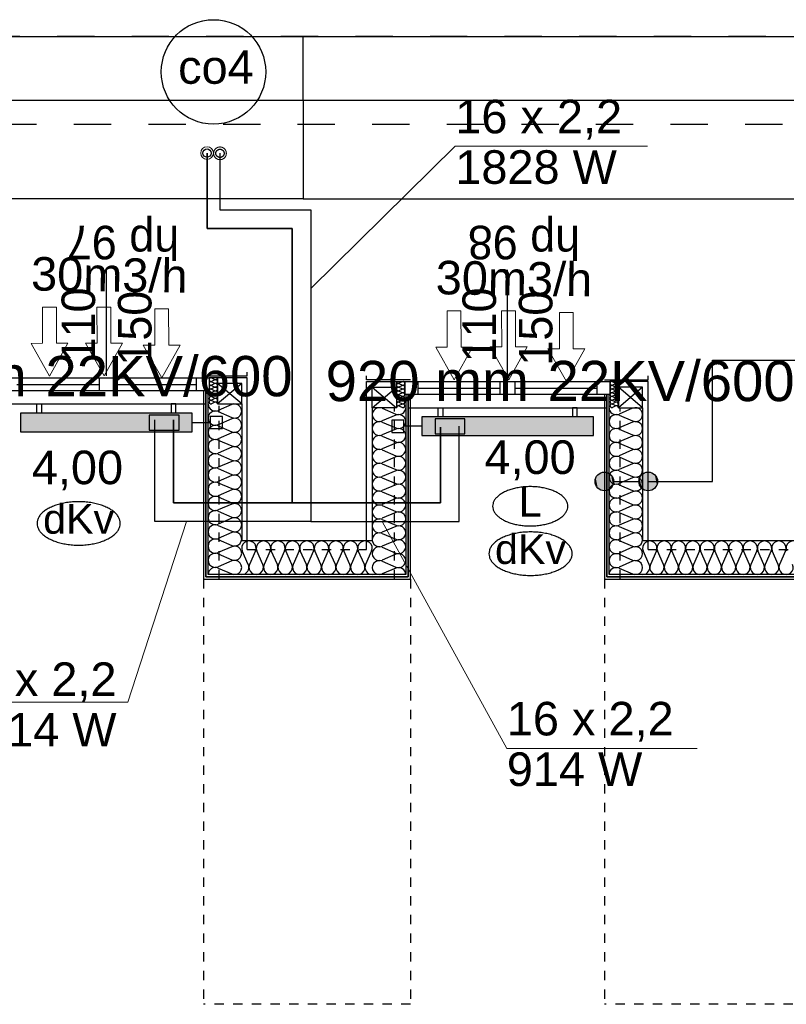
# Model space of a CAD drawing. Header units: millimetres. Extents: x 45180 to 119519, y 31297 to 302414.
# Tile 79 of 97: x 77530 to 81641, y 250430 to 255711. Entities that reach past the tile are written whole.
import ezdxf
from ezdxf.lldxf.tags import DXFTag

# ---------------------------------------------------------------- set-up
doc = ezdxf.new("R2010")
doc.units = ezdxf.units.MM
doc.header["$MEASUREMENT"] = 0
for name, pattern in [('Hidden Line', [100, 50, -50]), ('PHANTOM', [2.5, 1.25, -0.25, 0.25, -0.25, 0.25, -0.25]), ('Przerywana', [400, 200, -200])]:
    doc.linetypes.add(name, pattern=pattern)
doc.layers.get('0').update_dxf_attribs({"color": 252})
for name, color, linetype in [('#opisy', 7, 'Continuous'), ('#podkład', 252, 'Continuous'), ('IS_Armatura_podłączeniowa_grz._dolnozas.', 7, 'SOLID'), ('IS_Armatura_Therm', 7, 'SOLID'), ('IS_Grafika', 7, 'SOLID'), ('IS_Grzejniki_Plan_rzut', 7, 'SOLID'), ('IS_Opisy_działek_Therm', 7, 'SOLID'), ('IS_Text_Armatury_Therm', 7, 'Continuous'), ('IS_Text_Odbiornikow_Therm', 7, 'Continuous')]:
    doc.layers.add(name, color=color, linetype=linetype)
doc.layers.add('IS_Powrót', color=5, linetype='DASHDOT', lineweight=35)
doc.layers.add('IS_Zasilanie', color=1, linetype='SOLID', lineweight=30)
doc.styles.add('ARIAL', font='arial.ttf', dxfattribs={"width": 0.75})
doc.styles.add('GENERATED_STYLE_5', font='txt')
doc.styles.get("Standard").update_dxf_attribs({"font": 'arial.ttf', "bigfont": 'BIGFONT.SHX'})
tags = doc.linetypes.add('DASHDOT', pattern=[20, 10, -5, 0, -5]).pattern_tags.tags
tags[10:11] = [DXFTag(74, 4), DXFTag(75, 0), DXFTag(340, '0'), DXFTag(46, 0.0), DXFTag(50, 0.0), DXFTag(44, 0.0), DXFTag(45, 0.0)]
tags[8:9] = [DXFTag(74, 4), DXFTag(75, 0), DXFTag(340, '0'), DXFTag(46, 0.0), DXFTag(50, 0.0), DXFTag(44, 0.0), DXFTag(45, 0.0)]
tags[6:7] = [DXFTag(74, 4), DXFTag(75, 0), DXFTag(340, '0'), DXFTag(46, 0.0), DXFTag(50, 0.0), DXFTag(44, 0.0), DXFTag(45, 0.0)]
tags[4:5] = [DXFTag(74, 4), DXFTag(75, 0), DXFTag(340, '0'), DXFTag(46, 0.0), DXFTag(50, 0.0), DXFTag(44, 0.0), DXFTag(45, 0.0)]
tags = doc.linetypes.add('SOLID', pattern=[10, 10, 0]).pattern_tags.tags
tags[6:7] = [DXFTag(74, 4), DXFTag(75, 0), DXFTag(340, '0'), DXFTag(46, 0.0), DXFTag(50, 0.0), DXFTag(44, 0.0), DXFTag(45, 0.0)]
tags[4:5] = [DXFTag(74, 4), DXFTag(75, 0), DXFTag(340, '0'), DXFTag(46, 0.0), DXFTag(50, 0.0), DXFTag(44, 0.0), DXFTag(45, 0.0)]

# ---------------------------------------------------------------- blocks, each defined once
blk = doc.blocks.new('E210168')
at = {"color": 7, "lineweight": 13}
for p, q in [((19.41, 19.75), (19.41, 13.6)), ((19.41, 19.75), (36.98, 9.88)), ((19.41, 0), (36.98, 9.88)), ((19.41, 6.15), (19.41, 0))]:
    blk.add_line(p, q, dxfattribs=at)
blk.add_lwpolyline([(19.41, 13.6), (0, 13.6), (0, 6.15), (19.41, 6.15)], dxfattribs=at)

msp = doc.modelspace()

# ---------------------------------------------------------------- hatches: boundary and pattern name
at = {"layer": 'IS_Grzejniki_Plan_rzut', "ltscale": 10}
for points in [[(78454, 253600), (77534, 253600), (77534, 253500), (78454, 253500)], [(80606.8, 253580), (79686.8, 253580), (79686.8, 253480), (80606.8, 253480)]]:
    msp.add_hatch(color=251, dxfattribs=at).paths.add_polyline_path(points)

# ---------------------------------------------------------------- linework, layer by layer
at = {"layer": '#podkład', "linetype": 'Continuous'}
for p, q in [((71190, 255620), (86910, 255620)), ((79050, 255280), (79050, 255620)), ((71190, 255280), (86910, 255280)), ((79050, 255280), (79050, 254750)), ((79050, 255280), (79050, 254750)), ((79050, 254750), (71190, 254750)), ((79050, 254750), (86910, 254750)), ((77995, 253800), (77995, 254370)), ((80145, 253800), (80145, 254370)), ((81245.4, 253234.4), (81245.4, 253884)), ((81245.4, 253884), (81838.3, 253884)), ((78515, 253800), (78750, 253800)), ((78750, 253800), (78750, 253820)), ((79390, 253780), (79390, 253800)), ((80900, 253780), (80900, 253800)), ((77445, 253790), (78545, 253790)), ((77515, 253755), (77955, 253755)), ((77955, 253790), (77955, 253720)), ((78035, 253790), (78035, 253720)), ((78035, 253755), (78475, 253755)), ((78475, 253790), (78475, 253720)), ((78750, 253790), (78545, 253790)), ((78545, 253790), (78545, 253720)), ((78558.4, 253789.2), (78576.6, 253780.8)), ((78576.6, 253779.2), (78558.4, 253770.8)), ((78558.4, 253769.2), (78576.6, 253760.8)), ((78576.6, 253759.2), (78558.4, 253750.8)), ((78558.4, 253749.2), (78576.6, 253740.8)), ((78590, 253790), (78590, 253760)), ((78720, 253760), (78590, 253760)), ((78590, 253760), (78590, 253650)), ((78720, 253650), (78590, 253760)), ((78720, 253760), (78590, 253650)), ((78720, 253650), (78720, 253760)), ((78750, 252870), (78750, 253790)), ((79625, 253780), (79390, 253780)), ((79390, 252870), (79390, 253770)), ((79390, 253770), (79595, 253770)), ((79550, 253770), (79550, 253740)), ((79581.6, 253769.2), (79563.4, 253760.8)), ((79563.4, 253759.2), (79581.6, 253750.8)), ((79581.6, 253749.2), (79563.4, 253740.8)), ((79595, 253770), (80695, 253770)), ((79595, 253770), (79595, 253700)), ((79665, 253770), (79665, 253700)), ((80105, 253770), (80105, 253700)), ((80185, 253770), (80185, 253700)), ((80625, 253770), (80625, 253700)), ((80665, 253780), (80900, 253780)), ((80900, 253770), (80695, 253770)), ((80695, 253770), (80695, 253700)), ((80708.4, 253769.2), (80726.6, 253760.8)), ((80726.6, 253759.2), (80708.4, 253750.8)), ((80708.4, 253749.2), (80726.6, 253740.8)), ((80740, 253770), (80740, 253740)), ((80900, 252870), (80900, 253770)), ((78545, 253720), (77445, 253720)), ((78527.5, 253720), (78515, 253720)), ((78515, 253720), (78515, 252710)), ((78540, 253720), (78527.5, 253720)), ((78527.5, 253720), (78527.5, 252722.5)), ((78527.5, 252722.5), (78527.5, 253720)), ((78540, 252735), (78540, 253720)), ((78576.6, 253739.2), (78558.4, 253730.8)), ((78558.4, 253729.2), (78576.6, 253720.8)), ((78576.6, 253719.2), (78558.4, 253710.8)), ((78558.4, 253709.2), (78576.6, 253700.8)), ((78576.6, 253699.2), (78558.4, 253690.8)), ((79420, 253740), (79550, 253630)), ((79420, 253630), (79550, 253740)), ((79420, 253740), (79550, 253740)), ((79420, 253630), (79420, 253740)), ((79550, 253740), (79550, 253630)), ((79563.4, 253739.2), (79581.6, 253730.8)), ((79581.6, 253729.2), (79563.4, 253720.8)), ((79563.4, 253719.2), (79581.6, 253710.8)), ((79581.6, 253709.2), (79563.4, 253700.8)), ((79563.4, 253699.2), (79581.6, 253690.8)), ((80695, 253700), (79595, 253700)), ((79612.5, 253700), (79600, 253700)), ((79600, 253700), (79600, 252735)), ((79612.5, 252722.5), (79612.5, 253700)), ((79625, 253700), (79612.5, 253700)), ((79612.5, 253700), (79612.5, 252722.5)), ((79625, 252710), (79625, 253700)), ((79665, 253735), (80105, 253735)), ((80185, 253735), (80625, 253735)), ((80677.5, 253700), (80665, 253700)), ((80665, 253700), (80665, 252710)), ((80690, 253700), (80677.5, 253700)), ((80677.5, 253700), (80677.5, 252722.5)), ((80677.5, 252722.5), (80677.5, 253700)), ((80690, 252735), (80690, 253700)), ((80726.6, 253739.2), (80708.4, 253730.8)), ((80708.4, 253729.2), (80726.6, 253720.8)), ((80726.6, 253719.2), (80708.4, 253710.8)), ((80708.4, 253709.2), (80726.6, 253700.8)), ((80726.6, 253699.2), (80708.4, 253690.8)), ((80870, 253740), (80740, 253740)), ((80740, 253740), (80740, 253630)), ((80870, 253630), (80740, 253740)), ((80870, 253740), (80740, 253630)), ((80870, 253630), (80870, 253740)), ((77465, 253650), (78525, 253650)), ((78558.4, 253689.2), (78576.6, 253680.8)), ((78576.6, 253679.2), (78558.4, 253670.8)), ((78558.4, 253669.2), (78576.6, 253660.8)), ((78576.6, 253659.2), (78558.4, 253650.8)), ((78590, 253650), (78720, 253650)), ((78666.4, 253646.8), (78593.6, 253615.1)), ((78720, 253650), (78720, 252915)), ((79581.6, 253689.2), (79563.4, 253680.8)), ((79563.4, 253679.2), (79581.6, 253670.8)), ((79581.6, 253669.2), (79563.4, 253660.8)), ((79563.4, 253659.2), (79581.6, 253650.8)), ((79581.6, 253649.2), (79563.4, 253640.8)), ((80708.4, 253689.2), (80726.6, 253680.8)), ((80726.6, 253679.2), (80708.4, 253670.8)), ((80708.4, 253669.2), (80726.6, 253660.8)), ((80726.6, 253659.2), (80708.4, 253650.8)), ((80708.4, 253649.2), (80726.6, 253640.8)), ((78593.6, 253608.7), (78666.4, 253577)), ((79550, 253630), (79420, 253630)), ((79420, 253630), (79420, 252915)), ((79473.6, 253626.9), (79546.4, 253595.8)), ((79546.4, 253589.6), (79473.6, 253558.6)), ((79563.4, 253639.2), (79581.6, 253630.8)), ((79615, 253630), (80675, 253630)), ((80726.6, 253639.2), (80708.4, 253630.8)), ((80740, 253630), (80870, 253630)), ((80816.4, 253626.9), (80743.6, 253595.8)), ((80743.6, 253589.6), (80816.4, 253558.6)), ((80870, 253630), (80870, 252915)), ((78666.4, 253570.5), (78593.6, 253538.8)), ((79473.6, 253552.3), (79546.4, 253521.3)), ((80816.4, 253552.3), (80743.6, 253521.3)), ((78593.6, 253532.4), (78666.4, 253500.7)), ((78666.4, 253494.3), (78593.6, 253462.6)), ((79546.4, 253515), (79473.6, 253484)), ((80743.6, 253515), (80816.4, 253484)), ((78593.6, 253456.2), (78666.4, 253424.5)), ((79473.6, 253477.7), (79546.4, 253446.7)), ((79546.4, 253440.4), (79473.6, 253409.4)), ((80816.4, 253477.7), (80743.6, 253446.7)), ((80743.6, 253440.4), (80816.4, 253409.4)), ((78666.4, 253418), (78593.6, 253386.3)), ((78593.6, 253379.9), (78666.4, 253348.2)), ((79473.6, 253403.1), (79546.4, 253372.1)), ((80816.4, 253403.1), (80743.6, 253372.1)), ((78666.4, 253341.8), (78593.6, 253310.1)), ((79546.4, 253365.8), (79473.6, 253334.8)), ((79473.6, 253328.5), (79546.4, 253297.5)), ((80743.6, 253365.8), (80816.4, 253334.8)), ((80816.4, 253328.5), (80743.6, 253297.5)), ((78593.6, 253303.7), (78666.4, 253272)), ((79546.4, 253291.2), (79473.6, 253260.2)), ((80743.6, 253291.2), (80816.4, 253260.2)), ((78666.4, 253265.5), (78593.6, 253233.8)), ((78593.6, 253227.4), (78666.4, 253195.7)), ((79473.6, 253254), (79546.4, 253222.9)), ((80715, 253234.4), (80850, 253234.4)), ((80816.4, 253254), (80743.6, 253222.9)), ((80900, 253234.4), (81245.4, 253234.4)), ((78666.4, 253189.3), (78593.6, 253157.6)), ((79546.4, 253216.7), (79473.6, 253185.6)), ((79473.6, 253179.4), (79546.4, 253148.3)), ((80743.6, 253216.7), (80816.4, 253185.6)), ((80816.4, 253179.4), (80743.6, 253148.3)), ((78593.6, 253151.2), (78666.4, 253119.5)), ((78666.4, 253113), (78593.6, 253081.3)), ((79546.4, 253142.1), (79473.6, 253111.1)), ((80743.6, 253142.1), (80816.4, 253111.1)), ((78593.6, 253074.9), (78666.4, 253043.2)), ((79473.6, 253104.8), (79546.4, 253073.8)), ((79546.4, 253067.5), (79473.6, 253036.5)), ((80816.4, 253104.8), (80743.6, 253073.8)), ((80743.6, 253067.5), (80816.4, 253036.5)), ((78666.4, 253036.8), (78593.6, 253005.1)), ((79473.6, 253030.2), (79546.4, 252999.2)), ((80816.4, 253030.2), (80743.6, 252999.2)), ((78593.6, 252998.7), (78666.4, 252967)), ((78666.4, 252960.5), (78593.6, 252928.8)), ((79546.4, 252992.9), (79473.6, 252961.9)), ((79473.6, 252955.6), (79546.4, 252924.6)), ((80743.6, 252992.9), (80816.4, 252961.9)), ((80816.4, 252955.6), (80743.6, 252924.6)), ((78593.6, 252922.4), (78666.4, 252890.7)), ((79420, 252915), (78720, 252915)), ((79546.4, 252918.3), (79473.6, 252887.3)), ((80743.6, 252918.3), (80816.4, 252887.3)), ((83870, 252915), (80870, 252915)), ((78666.4, 252884.3), (78593.6, 252852.6)), ((78755.6, 252788.6), (78723.3, 252861.4)), ((78794.5, 252861.4), (78762.2, 252788.6)), ((78833.4, 252788.6), (78801, 252861.4)), ((78872.3, 252861.4), (78839.9, 252788.6)), ((78911.2, 252788.6), (78878.8, 252861.4)), ((78950.1, 252861.4), (78917.7, 252788.6)), ((78989, 252788.6), (78956.6, 252861.4)), ((79027.8, 252861.4), (78995.5, 252788.6)), ((79066.7, 252788.6), (79034.4, 252861.4)), ((79105.6, 252861.4), (79073.3, 252788.6)), ((79144.5, 252788.6), (79112.2, 252861.4)), ((79183.4, 252861.4), (79151, 252788.6)), ((79222.3, 252788.6), (79189.9, 252861.4)), ((79261.2, 252861.4), (79228.8, 252788.6)), ((79300.1, 252788.6), (79267.7, 252861.4)), ((79339, 252861.4), (79306.6, 252788.6)), ((79377.8, 252788.6), (79345.5, 252861.4)), ((79416.7, 252861.4), (79384.4, 252788.6)), ((79473.6, 252881), (79546.4, 252850)), ((80816.4, 252881), (80743.6, 252850)), ((80905.2, 252788.6), (80873.2, 252861.4)), ((80943.7, 252861.4), (80911.7, 252788.6)), ((80982.2, 252788.6), (80950.2, 252861.4)), ((81020.6, 252861.4), (80988.6, 252788.6)), ((81059.1, 252788.6), (81027.1, 252861.4)), ((81097.5, 252861.4), (81065.5, 252788.6)), ((81136, 252788.6), (81104, 252861.4)), ((81174.5, 252861.4), (81142.5, 252788.6)), ((81212.9, 252788.6), (81180.9, 252861.4)), ((81251.4, 252861.4), (81219.4, 252788.6)), ((81289.8, 252788.6), (81257.8, 252861.4)), ((81328.3, 252861.4), (81296.3, 252788.6)), ((81366.8, 252788.6), (81334.8, 252861.4)), ((81405.2, 252861.4), (81373.2, 252788.6)), ((81443.7, 252788.6), (81411.7, 252861.4)), ((81482.2, 252861.4), (81450.2, 252788.6)), ((81520.6, 252788.6), (81488.6, 252861.4)), ((81559.1, 252861.4), (81527.1, 252788.6)), ((81597.5, 252788.6), (81565.5, 252861.4)), ((81636, 252861.4), (81604, 252788.6)), ((78593.6, 252846.2), (78666.4, 252814.5)), ((78666.4, 252808), (78593.6, 252776.3)), ((79546.4, 252843.7), (79473.6, 252812.7)), ((79473.6, 252806.5), (79546.4, 252775.4)), ((80743.6, 252843.7), (80816.4, 252812.7)), ((80816.4, 252806.5), (80743.6, 252775.4)), ((78593.6, 252769.9), (78666.4, 252738.2)), ((79546.4, 252769.2), (79473.6, 252738.1)), ((80743.6, 252769.2), (80816.4, 252738.1)), ((78515, 252710), (79625, 252710)), ((78527.5, 252722.5), (79612.5, 252722.5)), ((79612.5, 252722.5), (78527.5, 252722.5)), ((79600, 252735), (78540, 252735)), ((80665, 252710), (84075, 252710)), ((80677.5, 252722.5), (84062.5, 252722.5)), ((84062.5, 252722.5), (80677.5, 252722.5)), ((84050, 252735), (80690, 252735))]:
    msp.add_line(p, q, dxfattribs=at)
at = {"layer": '#podkład', "linetype": 'Przerywana'}
for p, q in [((86330, 255620), (71790, 255620)), ((71820, 255150), (86340, 255150))]:
    msp.add_line(p, q, dxfattribs=at)
at = {"layer": '#podkład', "linetype": 'Hidden Line'}
for p, q in [((78600, 252710), (78600, 253640)), ((79540, 252710), (79540, 253630)), ((80750, 252710), (80750, 253630)), ((78750, 252870), (79390, 252870)), ((80900, 252870), (83840, 252870)), ((78515, 252710), (78515, 250430)), ((79625, 252710), (79625, 250430)), ((80665, 252710), (80665, 250430)), ((79625, 250430), (78515, 250430)), ((84075, 250430), (80665, 250430))]:
    msp.add_line(p, q, dxfattribs=at)
at = {"layer": '#podkład', "linetype": 'Continuous'}
for centre in [(80665, 253234.4), (80900, 253234.4)]:
    msp.add_circle(centre, 50, dxfattribs=at)
for centre, major_axis, ratio, start_param, end_param in [((78554.6, 253780), (0, -10), 0.957061, 2.728799, 6.695979), ((78554.6, 253760), (0, -10), 0.957061, 2.728799, 6.695979), ((78554.6, 253740), (0, -10), 0.957061, 2.728799, 6.695979), ((78580.4, 253790), (0, -10), 0.957061, 5.870392, 7.853982), ((78580.4, 253770), (0, -10), 0.957061, 5.870392, 9.837571), ((78580.4, 253750), (0, -10), 0.957061, 5.870392, 9.837571), ((79559.6, 253750), (0, -10), 0.957061, 2.7288, 6.695979), ((79559.6, 253770), (0, -10), 0.957061, 4.712389, 6.695979), ((79585.4, 253760), (0, -10), 0.957061, 5.870392, 9.837571), ((79585.4, 253740), (0, -10), 0.957061, 5.870392, 9.837571), ((80704.6, 253760), (0, -10), 0.957061, 2.728799, 6.695979), ((80704.6, 253740), (0, -10), 0.957061, 2.728799, 6.695979), ((80730.4, 253770), (0, -10), 0.957061, 5.870392, 7.853982), ((80730.4, 253750), (0, -10), 0.957061, 5.870392, 9.837571), ((78554.6, 253720), (0, -10), 0.957061, 2.728799, 6.695979), ((78554.6, 253700), (0, -10), 0.957061, 2.728799, 6.695979), ((78580.4, 253730), (0, -10), 0.957061, 5.870392, 9.837571), ((78580.4, 253710), (0, -10), 0.957061, 5.870392, 9.837571), ((78580.4, 253690), (0, -10), 0.957061, 5.870392, 9.837571), ((79559.6, 253730), (0, -10), 0.957061, 2.7288, 6.695979), ((79559.6, 253710), (0, -10), 0.957061, 2.7288, 6.695979), ((79559.6, 253690), (0, -10), 0.957061, 2.7288, 6.695979), ((79585.4, 253720), (0, -10), 0.957061, 5.870392, 9.837571), ((79585.4, 253700), (0, -10), 0.957061, 5.870392, 9.837571), ((80704.6, 253720), (0, -10), 0.957061, 2.728799, 6.695979), ((80704.6, 253700), (0, -10), 0.957061, 2.728799, 6.695979), ((80730.4, 253730), (0, -10), 0.957061, 5.870392, 9.837571), ((80730.4, 253710), (0, -10), 0.957061, 5.870392, 9.837571), ((80730.4, 253690), (0, -10), 0.957061, 5.870392, 9.837571), ((78578.3, 253650), (38.3, 0), 0.995897, 3.141593, 5.125182), ((78554.6, 253680), (0, -10), 0.957061, 2.728799, 6.695979), ((78554.6, 253660), (0, -10), 0.957061, 2.728799, 6.695979), ((78580.4, 253670), (0, -10), 0.957061, 5.870392, 9.837571), ((78580.4, 253650), (0, -10), 0.957061, 1.570796, 3.554385), ((78681.7, 253611.9), (38.3, 0), 0.995897, 4.299595, 8.266775), ((79559.6, 253670), (0, -10), 0.957061, 2.7288, 6.695979), ((79559.6, 253650), (0, -10), 0.957061, 2.7288, 6.695979), ((79559.6, 253630), (0, -10), 0.957061, 2.7288, 4.712389), ((79585.4, 253680), (0, -10), 0.957061, 5.870392, 9.837571), ((79585.4, 253660), (0, -10), 0.957061, 5.870392, 9.837571), ((79585.4, 253640), (0, -10), 0.957061, 5.870392, 9.837571), ((80704.6, 253680), (0, -10), 0.957061, 2.728799, 6.695979), ((80704.6, 253660), (0, -10), 0.957061, 2.728799, 6.695979), ((80704.6, 253640), (0, -10), 0.957061, 2.728799, 6.695979), ((80730.4, 253670), (0, -10), 0.957061, 5.870392, 9.837571), ((80730.4, 253650), (0, -10), 0.957061, 5.870392, 9.837571), ((80730.4, 253630), (0, -10), 0.957061, 1.570796, 3.554385), ((78578.3, 253573.8), (38.3, 0), 0.995897, 1.158004, 5.125183), ((79458.3, 253592.7), (38.3, 0), 0.974129, 1.158003, 5.125183), ((79561.7, 253630), (38.3, 0), 0.974129, 4.299596, 6.283185), ((79561.7, 253555.4), (38.3, 0), 0.974129, 4.299595, 8.266774), ((80728.3, 253555.4), (38.3, 0), 0.974129, 1.158004, 5.125183), ((80728.3, 253630), (38.3, 0), 0.974129, 3.141593, 5.125182), ((80831.7, 253592.7), (38.3, 0), 0.974129, 4.299595, 8.266775), ((78578.3, 253497.5), (38.3, 0), 0.995897, 1.158004, 5.125183), ((78681.7, 253535.6), (38.3, 0), 0.995897, 4.299595, 8.266775), ((79458.3, 253518.1), (38.3, 0), 0.974129, 1.158003, 5.125183), ((80831.7, 253518.1), (38.3, 0), 0.974129, 4.299595, 8.266775), ((78681.7, 253459.4), (38.3, 0), 0.995897, 4.299595, 8.266775), ((79458.3, 253443.5), (38.3, 0), 0.974129, 1.158003, 5.125183), ((79561.7, 253480.8), (38.3, 0), 0.974129, 4.299595, 8.266774), ((80728.3, 253480.8), (38.3, 0), 0.974129, 1.158004, 5.125183), ((80831.7, 253443.5), (38.3, 0), 0.974129, 4.299595, 8.266775), ((78578.3, 253421.3), (38.3, 0), 0.995897, 1.158004, 5.125183), ((79561.7, 253406.3), (38.3, 0), 0.974129, 4.299595, 8.266774), ((80728.3, 253406.3), (38.3, 0), 0.974129, 1.158004, 5.125183), ((78578.3, 253345), (38.3, 0), 0.995897, 1.158004, 5.125183), ((78681.7, 253383.1), (38.3, 0), 0.995897, 4.299595, 8.266775), ((79458.3, 253369), (38.3, 0), 0.974129, 1.158003, 5.125183), ((80831.7, 253369), (38.3, 0), 0.974129, 4.299595, 8.266775), ((78681.7, 253306.9), (38.3, 0), 0.995897, 4.299595, 8.266775), ((79458.3, 253294.4), (38.3, 0), 0.974129, 1.158003, 5.125183), ((79561.7, 253331.7), (38.3, 0), 0.974129, 4.299595, 8.266774), ((80728.3, 253331.7), (38.3, 0), 0.974129, 1.158004, 5.125183), ((80831.7, 253294.4), (38.3, 0), 0.974129, 4.299595, 8.266775), ((78578.3, 253268.8), (38.3, 0), 0.995897, 1.158004, 5.125183), ((78681.7, 253230.6), (38.3, 0), 0.995897, 4.299595, 8.266775), ((79561.7, 253257.1), (38.3, 0), 0.974129, 4.299595, 8.266774), ((80728.3, 253257.1), (38.3, 0), 0.974129, 1.158004, 5.125183), ((78578.3, 253192.5), (38.3, 0), 0.995897, 1.158004, 5.125183), ((79458.3, 253219.8), (38.3, 0), 0.974129, 1.158003, 5.125183), ((79561.7, 253182.5), (38.3, 0), 0.974129, 4.299595, 8.266774), ((80728.3, 253182.5), (38.3, 0), 0.974129, 1.158004, 5.125183), ((80831.7, 253219.8), (38.3, 0), 0.974129, 4.299595, 8.266775), ((78681.7, 253154.4), (38.3, 0), 0.995897, 4.299595, 8.266775), ((79458.3, 253145.2), (38.3, 0), 0.974129, 1.158003, 5.125183), ((80831.7, 253145.2), (38.3, 0), 0.974129, 4.299595, 8.266775), ((78578.3, 253116.3), (38.3, 0), 0.995897, 1.158004, 5.125183), ((78681.7, 253078.1), (38.3, 0), 0.995897, 4.299595, 8.266775), ((79561.7, 253107.9), (38.3, 0), 0.974129, 4.299595, 8.266774), ((80728.3, 253107.9), (38.3, 0), 0.974129, 1.158004, 5.125183), ((78578.3, 253040), (38.3, 0), 0.995897, 1.158004, 5.125183), ((79458.3, 253070.6), (38.3, 0), 0.974129, 1.158003, 5.125183), ((79561.7, 253033.3), (38.3, 0), 0.974129, 4.299595, 8.266774), ((80728.3, 253033.3), (38.3, 0), 0.974129, 1.158004, 5.125183), ((80831.7, 253070.6), (38.3, 0), 0.974129, 4.299595, 8.266775), ((78681.7, 253001.9), (38.3, 0), 0.995897, 4.299595, 8.266775), ((79458.3, 252996), (38.3, 0), 0.974129, 1.158003, 5.125183), ((80831.7, 252996), (38.3, 0), 0.974129, 4.299595, 8.266775), ((78578.3, 252963.8), (38.3, 0), 0.995897, 1.158004, 5.125183), ((78681.7, 252925.6), (38.3, 0), 0.995897, 4.299595, 8.266775), ((79458.3, 252921.5), (38.3, 0), 0.974129, 1.158003, 5.125183), ((79561.7, 252958.8), (38.3, 0), 0.974129, 4.299595, 8.266774), ((80728.3, 252958.8), (38.3, 0), 0.974129, 1.158004, 5.125183), ((80831.7, 252921.5), (38.3, 0), 0.974129, 4.299595, 8.266775), ((78578.3, 252887.5), (38.3, 0), 0.995897, 1.158004, 5.125183), ((78758.9, 252876.7), (-38.9, 0), 0.984396, 2.728799, 6.695979), ((78836.7, 252876.7), (-38.9, 0), 0.984396, 2.728799, 6.695979), ((78914.4, 252876.7), (-38.9, 0), 0.984396, 2.728799, 6.695979), ((78992.2, 252876.7), (-38.9, 0), 0.984396, 2.728799, 6.695979), ((79070, 252876.7), (-38.9, 0), 0.984396, 2.728799, 6.695979), ((79147.8, 252876.7), (-38.9, 0), 0.984396, 2.728799, 6.695979), ((79225.6, 252876.7), (-38.9, 0), 0.984396, 2.728799, 6.695979), ((79303.3, 252876.7), (-38.9, 0), 0.984396, 2.728799, 6.695979), ((79381.1, 252876.7), (-38.9, 0), 0.984396, 2.728799, 6.695979), ((79561.7, 252884.2), (38.3, 0), 0.974129, 4.299595, 8.266774), ((80728.3, 252884.2), (38.3, 0), 0.974129, 1.158004, 5.125183), ((80908.5, 252876.7), (-38.5, 0), 0.995333, 2.728799, 6.695979), ((80985.4, 252876.7), (-38.5, 0), 0.995333, 2.728799, 6.695979), ((81062.3, 252876.7), (-38.5, 0), 0.995333, 2.728799, 6.695979), ((81139.2, 252876.7), (-38.5, 0), 0.995333, 2.728799, 6.695979), ((81216.2, 252876.7), (-38.5, 0), 0.995333, 2.728799, 6.695979), ((81293.1, 252876.7), (-38.5, 0), 0.995333, 2.728799, 6.695979), ((81370, 252876.7), (-38.5, 0), 0.995333, 2.728799, 6.695979), ((81446.9, 252876.7), (-38.5, 0), 0.995333, 2.728799, 6.695979), ((81523.8, 252876.7), (-38.5, 0), 0.995333, 2.728799, 6.695979), ((81600.8, 252876.7), (-38.5, 0), 0.995333, 2.728799, 6.695979), ((81677.7, 252876.7), (-38.5, 0), 0.995333, 2.728799, 6.695979), ((78578.3, 252811.3), (38.3, 0), 0.995897, 1.158004, 5.125183), ((78681.7, 252849.4), (38.3, 0), 0.995897, 4.299595, 8.266775), ((79458.3, 252846.9), (38.3, 0), 0.974129, 1.158003, 5.125183), ((79561.7, 252809.6), (38.3, 0), 0.974129, 4.299595, 8.266774), ((80728.3, 252809.6), (38.3, 0), 0.974129, 1.158004, 5.125183), ((80831.7, 252846.9), (38.3, 0), 0.974129, 4.299595, 8.266775), ((78681.7, 252773.1), (38.3, 0), 0.995897, 4.299595, 8.266775), ((79458.3, 252772.3), (38.3, 0), 0.974129, 1.158003, 5.125183), ((80831.7, 252772.3), (38.3, 0), 0.974129, 4.299595, 8.266775), ((78578.3, 252735), (38.3, 0), 0.995897, 1.158004, 3.141593), ((78720, 252773.3), (-38.9, 0), 0.984396, 1.570796, 3.554385), ((78797.8, 252773.3), (-38.9, 0), 0.984396, 5.870392, 9.837571), ((78875.6, 252773.3), (-38.9, 0), 0.984396, 5.870392, 9.837571), ((78953.3, 252773.3), (-38.9, 0), 0.984396, 5.870392, 9.837571), ((79031.1, 252773.3), (-38.9, 0), 0.984396, 5.870392, 9.837571), ((79108.9, 252773.3), (-38.9, 0), 0.984396, 5.870392, 9.837571), ((79186.7, 252773.3), (-38.9, 0), 0.984396, 5.870392, 9.837571), ((79264.4, 252773.3), (-38.9, 0), 0.984396, 5.870392, 9.837571), ((79342.2, 252773.3), (-38.9, 0), 0.984396, 5.870392, 9.837571), ((79420, 252773.3), (-38.9, 0), 0.984396, 5.870392, 7.853982), ((79561.7, 252735), (38.3, 0), 0.974129, 0, 1.983589), ((80728.3, 252735), (38.3, 0), 0.974129, 1.158004, 3.141593), ((80870, 252773.3), (-38.5, 0), 0.995333, 1.570796, 3.554385), ((80946.9, 252773.3), (-38.5, 0), 0.995333, 5.870392, 9.837571), ((81023.8, 252773.3), (-38.5, 0), 0.995333, 5.870392, 9.837571), ((81100.8, 252773.3), (-38.5, 0), 0.995333, 5.870392, 9.837571), ((81177.7, 252773.3), (-38.5, 0), 0.995333, 5.870392, 9.837571), ((81254.6, 252773.3), (-38.5, 0), 0.995333, 5.870392, 9.837571), ((81331.5, 252773.3), (-38.5, 0), 0.995333, 5.870392, 9.837571), ((81408.5, 252773.3), (-38.5, 0), 0.995333, 5.870392, 9.837571), ((81485.4, 252773.3), (-38.5, 0), 0.995333, 5.870392, 9.837571), ((81562.3, 252773.3), (-38.5, 0), 0.995333, 5.870392, 9.837571), ((81639.2, 252773.3), (-38.5, 0), 0.995333, 5.870392, 9.837571)]:
    msp.add_ellipse(centre, major_axis=major_axis, ratio=ratio, start_param=start_param, end_param=end_param, dxfattribs=at)
at = {"layer": '#podkład', "linetype": 'Continuous', "extrusion": (0, 0, -1)}
for points in [[(-80629.6, 253269.8), (-80645.9, 253188.2), (-80645.9, 253280.6)], [(-80645.9, 253280.6), (-80665, 253184.4), (-80665, 253284.4)], [(-80645.9, 253280.6), (-80645.9, 253188.2), (-80665, 253184.4)], [(-80665, 253284.4), (-80665, 253184.4), (-80684.1, 253188.2)], [(-80665, 253284.4), (-80684.1, 253188.2), (-80684.1, 253280.6)], [(-80684.1, 253280.6), (-80684.1, 253188.2), (-80700.4, 253199.1)], [(-80684.1, 253280.6), (-80700.4, 253199.1), (-80700.4, 253269.8)], [(-80864.6, 253269.8), (-80880.9, 253188.2), (-80880.9, 253280.6)], [(-80880.9, 253280.6), (-80900, 253184.4), (-80900, 253284.4)], [(-80880.9, 253280.6), (-80880.9, 253188.2), (-80900, 253184.4)], [(-80900, 253284.4), (-80900, 253184.4), (-80919.1, 253188.2)], [(-80900, 253284.4), (-80919.1, 253188.2), (-80919.1, 253280.6)], [(-80919.1, 253280.6), (-80919.1, 253188.2), (-80935.4, 253199.1)], [(-80919.1, 253280.6), (-80935.4, 253199.1), (-80935.4, 253269.8)], [(-80618.8, 253215.3), (-80618.8, 253253.6), (-80615, 253234.4)], [(-80618.8, 253253.6), (-80629.6, 253199.1), (-80629.6, 253269.8)], [(-80618.8, 253253.6), (-80618.8, 253215.3), (-80629.6, 253199.1)], [(-80629.6, 253269.8), (-80629.6, 253199.1), (-80645.9, 253188.2)], [(-80700.4, 253269.8), (-80700.4, 253199.1), (-80711.2, 253215.3)], [(-80700.4, 253269.8), (-80711.2, 253215.3), (-80711.2, 253253.6)], [(-80711.2, 253253.6), (-80711.2, 253215.3), (-80715, 253234.4)], [(-80853.8, 253215.3), (-80853.8, 253253.6), (-80850, 253234.4)], [(-80853.8, 253253.6), (-80864.6, 253199.1), (-80864.6, 253269.8)], [(-80853.8, 253253.6), (-80853.8, 253215.3), (-80864.6, 253199.1)], [(-80864.6, 253269.8), (-80864.6, 253199.1), (-80880.9, 253188.2)], [(-80935.4, 253269.8), (-80935.4, 253199.1), (-80946.2, 253215.3)], [(-80935.4, 253269.8), (-80946.2, 253215.3), (-80946.2, 253253.6)], [(-80946.2, 253253.6), (-80946.2, 253215.3), (-80950, 253234.4)]]:
    msp.add_solid(points, dxfattribs=at)
at = {"layer": 'IS_Armatura_podłączeniowa_grz._dolnozas.', "ltscale": 10}
for p, q in [((78384, 253590), (78224, 253590)), ((78224, 253590), (78224, 253510)), ((78384, 253510), (78384, 253590)), ((78384, 253590), (78384, 253590)), ((79916.8, 253570), (79756.8, 253570)), ((79756.8, 253570), (79756.8, 253490)), ((79916.8, 253490), (79916.8, 253570)), ((79916.8, 253570), (79916.8, 253570)), ((78224, 253510), (78384, 253510)), ((79756.8, 253490), (79916.8, 253490))]:
    msp.add_line(p, q, dxfattribs=at)
at = {"layer": 'IS_Armatura_Therm', "ltscale": 10}
for p, q in [((78454, 253550), (78551.5, 253550)), ((78616.5, 253582.5), (78551.5, 253582.5)), ((78551.5, 253582.5), (78551.5, 253517.5)), ((78616.5, 253517.5), (78616.5, 253582.5)), ((79589.3, 253562.5), (79524.3, 253562.5)), ((79524.3, 253562.5), (79524.3, 253497.5)), ((79589.3, 253497.5), (79589.3, 253562.5)), ((78551.5, 253517.5), (78616.5, 253517.5)), ((79524.3, 253497.5), (79589.3, 253497.5)), ((79686.8, 253530), (79589.3, 253530))]:
    msp.add_line(p, q, dxfattribs=at)
at = {"layer": 'IS_Grafika', "ltscale": 10}
msp.add_circle((78568.8, 255430.9), 280, dxfattribs=at)
for points, knots in [([(80267.2, 253206.4), (80257.3, 253206.4), (80237.8, 253205.6), (80209.4, 253202.3), (80182.6, 253197.1), (80157.8, 253190), (80135.3, 253181.2), (80115.4, 253170.9), (80098.3, 253159.2), (80084.3, 253146.3), (80073.8, 253132.2), (80067.2, 253117.1), (80065.6, 253106.4), (80065.6, 253101.2)], [0, 0, 0, 0, 29.81303, 58.439291, 85.728194, 111.528232, 135.699277, 158.129661, 178.761629, 197.63058, 214.924287, 231.061128, 246.757311, 246.757311, 246.757311, 246.757311]), ([(80468.8, 253101.2), (80468.8, 253106.4), (80467.3, 253117.1), (80460.6, 253132.2), (80450.1, 253146.3), (80436.2, 253159.2), (80419.1, 253170.9), (80399.1, 253181.2), (80376.6, 253190), (80351.8, 253197.1), (80325.1, 253202.3), (80296.7, 253205.6), (80277.2, 253206.4), (80267.2, 253206.4)], [0, 0, 0, 0, 15.696184, 31.833024, 49.126731, 67.995682, 88.62765, 111.058035, 135.229079, 161.029117, 188.31802, 216.944282, 246.757311, 246.757311, 246.757311, 246.757311]), ([(77845.7, 253125.8), (77834.7, 253125.8), (77813.1, 253124.9), (77781.7, 253121.3), (77752, 253115.5), (77724.6, 253107.6), (77699.6, 253097.9), (77677.5, 253086.4), (77658.6, 253073.5), (77643.1, 253059.2), (77631.5, 253043.6), (77624.1, 253026.9), (77622.4, 253015), (77622.4, 253009.2)], [0, 0, 0, 0, 33.024043, 64.733497, 94.961552, 123.540383, 150.314771, 175.16102, 198.015155, 218.916387, 238.072713, 255.947572, 273.334314, 273.334314, 273.334314, 273.334314]), ([(78069, 253009.2), (78069, 253015), (78067.3, 253026.9), (78060, 253043.6), (78048.3, 253059.2), (78032.9, 253073.5), (78013.9, 253086.4), (77991.8, 253097.9), (77966.9, 253107.6), (77939.4, 253115.5), (77909.8, 253121.3), (77878.3, 253124.9), (77856.7, 253125.8), (77845.7, 253125.8)], [0, 0, 0, 0, 17.386742, 35.2616, 54.417927, 75.319159, 98.173293, 123.019543, 149.793931, 178.372762, 208.600817, 240.310271, 273.334314, 273.334314, 273.334314, 273.334314]), ([(80065.6, 253101.2), (80065.6, 253096), (80067.2, 253085.3), (80073.8, 253070.1), (80084.3, 253056.1), (80098.3, 253043.2), (80115.4, 253031.5), (80135.3, 253021.2), (80157.8, 253012.4), (80182.6, 253005.3), (80209.4, 253000), (80237.8, 252996.7), (80257.3, 252996), (80267.2, 252996)], [0, 0, 0, 0, 15.696184, 31.833024, 49.126731, 67.995682, 88.62765, 111.058035, 135.229079, 161.029117, 188.31802, 216.944282, 246.757311, 246.757311, 246.757311, 246.757311]), ([(80267.2, 252996), (80277.2, 252996), (80296.7, 252996.7), (80325.1, 253000), (80351.8, 253005.3), (80376.6, 253012.4), (80399.1, 253021.2), (80419.1, 253031.5), (80436.2, 253043.2), (80450.1, 253056.1), (80460.6, 253070.1), (80467.3, 253085.3), (80468.8, 253096), (80468.8, 253101.2)], [0, 0, 0, 0, 29.81303, 58.439291, 85.728194, 111.528232, 135.699277, 158.129661, 178.761629, 197.63058, 214.924287, 231.061128, 246.757311, 246.757311, 246.757311, 246.757311]), ([(77622.4, 253009.2), (77622.4, 253003.4), (77624.1, 252991.6), (77631.5, 252974.9), (77643.1, 252959.3), (77658.6, 252945), (77677.5, 252932), (77699.6, 252920.6), (77724.6, 252910.9), (77752, 252903), (77781.7, 252897.2), (77813.1, 252893.5), (77834.7, 252892.7), (77845.7, 252892.7)], [0, 0, 0, 0, 17.386742, 35.2616, 54.417927, 75.319159, 98.173293, 123.019543, 149.793931, 178.372762, 208.600817, 240.310271, 273.334314, 273.334314, 273.334314, 273.334314]), ([(77845.7, 252892.7), (77856.7, 252892.7), (77878.3, 252893.5), (77909.8, 252897.2), (77939.4, 252903), (77966.9, 252910.9), (77991.8, 252920.6), (78013.9, 252932), (78032.9, 252945), (78048.3, 252959.3), (78060, 252974.9), (78067.3, 252991.6), (78069, 253003.4), (78069, 253009.2)], [0, 0, 0, 0, 33.024043, 64.733497, 94.961552, 123.540383, 150.314771, 175.16102, 198.015155, 218.916387, 238.072713, 255.947572, 273.334314, 273.334314, 273.334314, 273.334314]), ([(80269, 252963.4), (80258, 252963.4), (80236.4, 252962.6), (80205, 252959), (80175.3, 252953.1), (80147.9, 252945.2), (80122.9, 252935.5), (80100.8, 252924.1), (80081.9, 252911.2), (80066.4, 252896.9), (80054.8, 252881.3), (80047.4, 252864.5), (80045.7, 252852.7), (80045.7, 252846.9)], [0, 0, 0, 0, 33.024043, 64.733497, 94.961552, 123.540383, 150.314771, 175.16102, 198.015155, 218.916387, 238.072713, 255.947572, 273.334314, 273.334314, 273.334314, 273.334314]), ([(80492.4, 252846.9), (80492.4, 252852.7), (80490.7, 252864.5), (80483.3, 252881.3), (80471.7, 252896.9), (80456.2, 252911.2), (80437.3, 252924.1), (80415.2, 252935.5), (80390.2, 252945.2), (80362.8, 252953.1), (80333.1, 252959), (80301.6, 252962.6), (80280.1, 252963.4), (80269, 252963.4)], [0, 0, 0, 0, 17.386742, 35.2616, 54.417927, 75.319159, 98.173293, 123.019543, 149.793931, 178.372762, 208.600817, 240.310271, 273.334314, 273.334314, 273.334314, 273.334314]), ([(80045.7, 252846.9), (80045.7, 252841.1), (80047.4, 252829.3), (80054.8, 252812.5), (80066.4, 252796.9), (80081.9, 252782.6), (80100.8, 252769.7), (80122.9, 252758.3), (80147.9, 252748.6), (80175.3, 252740.7), (80205, 252734.8), (80236.4, 252731.2), (80258, 252730.4), (80269, 252730.4)], [0, 0, 0, 0, 17.386742, 35.2616, 54.417927, 75.319159, 98.173293, 123.019543, 149.793931, 178.372762, 208.600817, 240.310271, 273.334314, 273.334314, 273.334314, 273.334314]), ([(80269, 252730.4), (80280.1, 252730.4), (80301.6, 252731.2), (80333.1, 252734.8), (80362.8, 252740.7), (80390.2, 252748.6), (80415.2, 252758.3), (80437.3, 252769.7), (80456.2, 252782.6), (80471.7, 252796.9), (80483.3, 252812.5), (80490.7, 252829.3), (80492.4, 252841.1), (80492.4, 252846.9)], [0, 0, 0, 0, 33.024043, 64.733497, 94.961552, 123.540383, 150.314771, 175.16102, 198.015155, 218.916387, 238.072713, 255.947572, 273.334314, 273.334314, 273.334314, 273.334314])]:
    msp.add_open_spline(points, degree=3, knots=knots, dxfattribs=at)
at = {"layer": 'IS_Grzejniki_Plan_rzut', "ltscale": 10}
for p, q in [((77621.5, 253600), (77621.5, 253650)), ((77621.5, 253650), (77646.5, 253650)), ((77646.5, 253650), (77646.5, 253600)), ((78366.5, 253650), (78341.5, 253650)), ((78341.5, 253650), (78341.5, 253600)), ((78366.5, 253600), (78366.5, 253650)), ((78454, 253600), (77534, 253600)), ((77534, 253600), (77534, 253500)), ((78454, 253500), (78454, 253600)), ((78454, 253600), (78454, 253600)), ((79774.3, 253580), (79774.3, 253630)), ((79774.3, 253630), (79799.3, 253630)), ((79799.3, 253630), (79799.3, 253580)), ((80519.3, 253630), (80494.3, 253630)), ((80494.3, 253630), (80494.3, 253580)), ((80519.3, 253580), (80519.3, 253630)), ((80606.8, 253580), (79686.8, 253580)), ((79686.8, 253580), (79686.8, 253480)), ((80606.8, 253480), (80606.8, 253580)), ((80606.8, 253580), (80606.8, 253580)), ((77534, 253500), (78454, 253500)), ((79686.8, 253480), (80606.8, 253480))]:
    msp.add_line(p, q, dxfattribs=at)
at = {"layer": 'IS_Opisy_działek_Therm', "lineweight": 5, "ltscale": 10}
for p, q in [((79090.7, 254269.7), (79865.5, 255032.1)), ((79865.5, 255032.1), (80895.5, 255032.1)), ((78424.3, 253019.7), (78108.8, 252050.4)), ((79473.9, 253019.7), (80141.8, 251802.6)), ((78108.8, 252050.4), (77088.8, 252050.4)), ((80141.8, 251802.6), (81161.8, 251802.6))]:
    msp.add_line(p, q, dxfattribs=at)
at = {"layer": 'IS_Powrót', "ltscale": 10}
for p, q in [((78534.1, 254995.3), (78534.1, 254591.4)), ((78534.1, 254591.4), (78990.7, 254591.4)), ((78990.7, 254591.4), (78990.7, 253528.9)), ((78354, 253119.7), (78354, 253564)), ((78990.7, 253528.9), (78990.7, 253119.7)), ((79786.8, 253119.7), (79786.8, 253525)), ((78990.7, 253119.7), (78354, 253119.7)), ((78990.7, 253119.7), (79786.8, 253119.7))]:
    msp.add_line(p, q, dxfattribs=at)
at = {"layer": 'IS_Powrót', "color": 5, "lineweight": 0, "ltscale": 20}
msp.add_circle((78534.1, 254995.3), 34.1, dxfattribs=at)
msp.add_circle((78534.1, 254995.3), 34.1, dxfattribs=at)
at = {"layer": 'IS_Powrót', "color": 5, "lineweight": 30, "ltscale": 20}
msp.add_circle((78534.1, 254995.3), 22.1, dxfattribs=at)
msp.add_circle((78534.1, 254995.3), 22.1, dxfattribs=at)
at = {"layer": 'IS_Zasilanie', "ltscale": 10}
for p, q in [((78603.6, 254994.1), (78603.6, 254691.4)), ((78603.6, 254691.4), (79090.7, 254691.4)), ((79090.7, 254691.4), (79090.7, 253528.9)), ((78254, 253019.7), (78254, 253565)), ((79090.7, 253528.9), (79090.7, 253019.7)), ((79886.8, 253019.7), (79886.8, 253530)), ((79090.7, 253019.7), (78254, 253019.7)), ((79090.7, 253019.7), (79886.8, 253019.7))]:
    msp.add_line(p, q, dxfattribs=at)
at = {"layer": 'IS_Zasilanie', "color": 1, "linetype": 'PHANTOM', "lineweight": 0, "ltscale": 250}
msp.add_circle((78603.6, 254994.1), 34.1, dxfattribs=at)
msp.add_circle((78603.6, 254994.1), 34.1, dxfattribs=at)
at = {"layer": 'IS_Zasilanie', "color": 1, "linetype": 'PHANTOM', "lineweight": 30, "ltscale": 250}
msp.add_circle((78603.6, 254994.1), 22.1, dxfattribs=at)
msp.add_circle((78603.6, 254994.1), 22.1, dxfattribs=at)

# ---------------------------------------------------------------- block references
at = {"color": 7, "lineweight": 5, "xscale": 10, "yscale": 10, "zscale": 10, "rotation": 270.0966492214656}
for p in [(77590, 254169.1), (77882.4, 254169.6), (78192.1, 254159.8), (79760, 254149.1), (80052.4, 254149.6), (80362.1, 254139.8)]:
    msp.add_blockref('E210168', p, dxfattribs=at)

# ---------------------------------------------------------------- texts
at = {"layer": '#opisy', "color": 7, "lineweight": 0, "style": 'ARIAL'}
for p in [(77589.7, 254258.5, 139.7), (79759.7, 254238.5, 139.7)]:
    msp.add_text('30m3/h', height=180, rotation=359.2172, dxfattribs=at).set_placement(p)
at = {"layer": '#podkład', "linetype": 'Continuous', "style": 'GENERATED_STYLE_5'}
for s, rotation, p in [('hp 97', 180, (78385, 254605.7)), ('hp 98', 180, (80535, 254605.7)), ('110', 90, (77933.8, 253872.9)), ('150', 90, (78236.3, 253855.7)), ('110', 90, (80083.8, 253872.9)), ('150', 90, (80386.3, 253855.7))]:
    msp.add_text(s, height=180, rotation=rotation, dxfattribs=at).set_placement(p)
at = {"layer": 'IS_Grafika', "ltscale": 10}
for s, insert, char_height, attachment_point in [('\\fArial|b0|i0;co4', (78379.1, 255364.6), 180, 7), ('\\fArial|b0|i0;L', (80267.2, 253204.6), 158.4, 2), ('\\fArial|b0|i0;dKv', (77845.7, 253112.6), 158.4, 2), ('\\fArial|b0|i0;dKv', (80269, 252950.3), 158.4, 2)]:
    msp.add_mtext(s, dxfattribs=dict(at, insert=insert, char_height=char_height, attachment_point=attachment_point))
at = {"layer": 'IS_Opisy_działek_Therm', "ltscale": 10, "char_height": 180}
for s, insert, attachment_point in [('\\fArial|b0|i0;16 x 2,2', (79865.5, 255068.1), 7), ('\\fArial|b0|i0;1828 W', (79865.5, 255010.5), 1), ('\\fArial|b0|i0;16 x 2,2', (78048.8, 252050.4), 9), ('\\fArial|b0|i0;16 x 2,2', (80141.8, 251838.6), 7), ('\\fArial|b0|i0;914 W', (78048.8, 251992.8), 3), ('\\fArial|b0|i0;914 W', (80141.8, 251781), 1)]:
    msp.add_mtext(s, dxfattribs=dict(at, insert=insert, attachment_point=attachment_point))
at = {"layer": 'IS_Text_Armatury_Therm', "linetype": 'SOLID', "ltscale": 10, "char_height": 180}
for insert, attachment_point in [((80021.8, 253241), 7), ((78084, 253186), 9)]:
    msp.add_mtext('\\fArial|b0|i0;4,00  ', dxfattribs=dict(at, insert=insert, attachment_point=attachment_point))
at = {"layer": 'IS_Text_Odbiornikow_Therm', "linetype": 'SOLID', "ltscale": 10, "char_height": 216}
for s, insert, attachment_point in [('\\fArial|b0|i0;920 mm', (77567.5, 253907.1), 3), ('\\fArial|b0|i0;22KV/600', (77667.5, 253907.1), 1), ('\\fArial|b0|i0;920 mm', (80260.1, 253881), 3), ('\\fArial|b0|i0;22KV/600', (80360.1, 253881), 1)]:
    msp.add_mtext(s, dxfattribs=dict(at, insert=insert, attachment_point=attachment_point))

doc.saveas('drawing.dxf')
